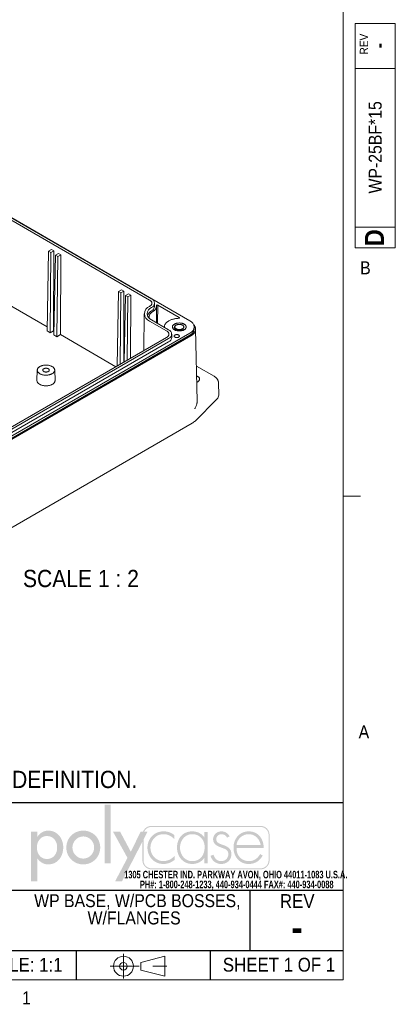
# Model space of a CAD drawing. Header units: inches. Extents: x 0.3 to 33.9, y 0.2 to 21.7.
# Tile 12 of 15: x 31.2 to 33.9, y 0.3 to 7.4. Entities that reach past the tile are written whole.
import ezdxf

# ---------------------------------------------------------------- set-up
doc = ezdxf.new("R2010")
doc.units = ezdxf.units.IN
doc.header["$MEASUREMENT"] = 0
for name, pattern in [('SLD-Center', [0.75, 0.6, -0.05, 0.05, -0.05]), ('SLD-Dashed', [0.075, 0.05, -0.025]), ('SLD-Solid', [0])]:
    doc.linetypes.add(name, pattern=pattern)
doc.layers.add('FORMAT', color=7, linetype='SLD-Solid')
doc.layers.add('SLD-0', color=7, linetype='SLD-Solid')
doc.styles.add('SLDTEXTSTYLE0', font='GOTHICB.TTF', dxfattribs={"width": 0.639595})
doc.styles.add('SLDTEXTSTYLE1', font='GOTHIC.TTF', dxfattribs={"width": 0.913})
doc.styles.add('SLDTEXTSTYLE2', font='GOTHICB.TTF', dxfattribs={"width": 0.913})

# ---------------------------------------------------------------- blocks, each defined once
blk = doc.blocks.new('ThirdAngleProjectionBlock')
at = {"color": 7, "linetype": 'SLD-Center', "lineweight": 0}
for p, q in [((0.275, 0.506), (0.275, 0)), ((0, 0.253), (1.202, 0.253))]:
    blk.add_line(p, q, dxfattribs=at)
at = {"color": 7, "linetype": 'SLD-Solid', "lineweight": 0}
for p, q in [((0.632, 0.332), (1.13, 0.459)), ((1.13, 0.459), (1.13, 0.048)), ((0.632, 0.332), (0.632, 0.174)), ((0.632, 0.174), (1.13, 0.048))]:
    blk.add_line(p, q, dxfattribs=at)
for radius in [0.206, 0.0789]:
    blk.add_circle((0.275, 0.253), radius, dxfattribs=at)
blk = doc.blocks.new('SW_NOTE_0')
at = {"color": 0, "linetype": 'Continuous', "lineweight": 0, "char_height": 0.055, "attachment_point": 2, "style": 'SLDTEXTSTYLE0'}
for s, insert in [('1305 CHESTER IND. PARKWAY AVON, OHIO 44011-1083 U.S.A. ', (0.7495, 0.0703)), ('PH#: 1-800-248-1233, 440-934-0444 FAX#: 440-934-0088', (0.7564, -0.0009))]:
    blk.add_mtext(s, dxfattribs=dict(at, insert=insert))
blk = doc.blocks.new('logo')
at = {"linetype": 'Continuous'}
blk.add_hatch(color=7, dxfattribs=at).paths.add_polyline_path([(1.559, 0.355), (1.559, 1.505), (1.44, 1.505), (1.44, 0.355)], flags=0)
h = blk.add_hatch(color=7, dxfattribs=at)
edge = h.paths.add_edge_path(flags=0)
edge.add_spline(control_points=[(0.122, 0.452), (0.17, 0.382), (0.245, 0.334), (0.333, 0.334)], knot_values=[4, 4, 4, 4, 5, 5, 5, 5], weights=[1, 1, 1, 1], degree=3, periodic=0)
edge.add_spline(control_points=[(0.333, 0.334), (0.523, 0.334), (0.629, 0.492), (0.629, 0.669)], knot_values=[3, 3, 3, 3, 4, 4, 4, 4], weights=[1, 1, 1, 1], degree=3, periodic=0)
edge.add_spline(control_points=[(0.629, 0.669), (0.629, 0.839), (0.517, 0.994), (0.338, 0.994)], knot_values=[2, 2, 2, 2, 3, 3, 3, 3], weights=[1, 1, 1, 1], degree=3, periodic=0)
edge.add_spline(control_points=[(0.338, 0.994), (0.245, 0.994), (0.171, 0.946), (0.122, 0.872)], knot_values=[1, 1, 1, 1, 2, 2, 2, 2], weights=[1, 1, 1, 1], degree=3, periodic=0)
edge.add_line((0.122, 0.872), (0.119, 0.872))
edge.add_line((0.119, 0.872), (0.119, 0.975))
edge.add_line((0.119, 0.975), (0, 0.975))
edge.add_line((0, 0.975), (0, 0))
edge.add_line((0, 0), (0.119, 0))
edge.add_line((0.119, 0), (0.119, 0.452))
edge.add_line((0.119, 0.452), (0.122, 0.452))
edge = h.paths.add_edge_path(flags=0)
edge.add_spline(control_points=[(0.113, 0.665), (0.113, 0.78), (0.185, 0.888), (0.309, 0.888), (0.437, 0.888), (0.51, 0.786), (0.51, 0.665)], knot_values=[0, 0, 0, 0, 1, 1, 1, 2, 2, 2, 2], weights=[1, 1, 1, 1, 1, 1, 1], degree=3, periodic=0)
edge.add_spline(control_points=[(0.51, 0.665), (0.51, 0.543), (0.439, 0.44), (0.309, 0.44), (0.183, 0.44), (0.113, 0.549), (0.113, 0.665)], knot_values=[2, 2, 2, 2, 3, 3, 3, 4, 4, 4, 4], weights=[1, 1, 1, 1, 1, 1, 1], degree=3, periodic=0)
h = blk.add_hatch(color=7, dxfattribs=at)
edge = h.paths.add_edge_path(flags=0)
edge.add_spline(control_points=[(0.69, 0.664), (0.69, 0.477), (0.836, 0.334), (1.022, 0.334), (1.207, 0.334), (1.353, 0.477), (1.353, 0.664)], knot_values=[0, 0, 0, 0, 1, 1, 1, 2, 2, 2, 2], weights=[1, 1, 1, 1, 1, 1, 1], degree=3, periodic=0)
edge.add_spline(control_points=[(1.353, 0.664), (1.353, 0.851), (1.207, 0.994), (1.022, 0.994), (0.836, 0.994), (0.69, 0.851), (0.69, 0.664)], knot_values=[2, 2, 2, 2, 3, 3, 3, 4, 4, 4, 4], weights=[1, 1, 1, 1, 1, 1, 1], degree=3, periodic=0)
edge = h.paths.add_edge_path(flags=0)
edge.add_spline(control_points=[(1.234, 0.664), (1.234, 0.547), (1.139, 0.448), (1.022, 0.448), (0.904, 0.448), (0.81, 0.547), (0.81, 0.664)], knot_values=[0, 0, 0, 0, 1, 1, 1, 2, 2, 2, 2], weights=[1, 1, 1, 1, 1, 1, 1], degree=3, periodic=0)
edge.add_spline(control_points=[(0.81, 0.664), (0.81, 0.782), (0.904, 0.88), (1.022, 0.88), (1.139, 0.88), (1.234, 0.782), (1.234, 0.664)], knot_values=[2, 2, 2, 2, 3, 3, 3, 4, 4, 4, 4], weights=[1, 1, 1, 1, 1, 1, 1], degree=3, periodic=0)
h = blk.add_hatch(color=7, dxfattribs=at)
edge = h.paths.add_edge_path(flags=0)
edge.add_spline(control_points=[(4.669, 0.413), (4.669, 0.316), (4.59, 0.237), (4.493, 0.237)], knot_values=[7, 7, 7, 7, 8, 8, 8, 8], weights=[1, 1, 1, 1], degree=3, periodic=0)
edge.add_line((4.493, 0.237), (2.356, 0.237))
edge.add_spline(control_points=[(2.356, 0.237), (2.259, 0.237), (2.18, 0.316), (2.18, 0.413)], knot_values=[1, 1, 1, 1, 2, 2, 2, 2], weights=[1, 1, 1, 1], degree=3, periodic=0)
edge.add_line((2.18, 0.413), (2.18, 0.781))
edge.add_line((2.18, 0.781), (1.778, 0))
edge.add_line((1.778, 0), (1.643, 0))
edge.add_line((1.643, 0), (1.887, 0.461))
edge.add_line((1.887, 0.461), (1.603, 0.975))
edge.add_line((1.603, 0.975), (1.742, 0.975))
edge.add_line((1.742, 0.975), (1.952, 0.582))
edge.add_line((1.952, 0.582), (2.146, 0.975))
edge.add_line((2.146, 0.975), (2.192, 0.975))
edge.add_spline(control_points=[(2.192, 0.975), (2.218, 1.041), (2.282, 1.087), (2.356, 1.087)], knot_values=[3.233464, 3.233464, 3.233464, 3.233464, 4, 4, 4, 4], weights=[1, 1, 1, 1], degree=3, periodic=0)
edge.add_line((2.356, 1.087), (4.493, 1.087))
edge.add_spline(control_points=[(4.493, 1.087), (4.59, 1.087), (4.669, 1.008), (4.669, 0.911)], knot_values=[5, 5, 5, 5, 6, 6, 6, 6], weights=[1, 1, 1, 1], degree=3, periodic=0)
edge.add_line((4.669, 0.911), (4.669, 0.413))
edge = h.paths.add_edge_path(flags=0)
edge.add_line((2.215, 0.975), (2.28, 0.975))
edge.add_line((2.28, 0.975), (2.201, 0.821))
edge.add_line((2.201, 0.821), (2.201, 0.413))
edge.add_spline(control_points=[(2.201, 0.413), (2.201, 0.327), (2.271, 0.258), (2.356, 0.258)], knot_values=[2, 2, 2, 2, 3, 3, 3, 3], weights=[1, 1, 1, 1], degree=3, periodic=0)
edge.add_line((2.356, 0.258), (4.493, 0.258))
edge.add_spline(control_points=[(4.493, 0.258), (4.579, 0.258), (4.649, 0.327), (4.649, 0.413)], knot_values=[4, 4, 4, 4, 5, 5, 5, 5], weights=[1, 1, 1, 1], degree=3, periodic=0)
edge.add_line((4.649, 0.413), (4.649, 0.911))
edge.add_spline(control_points=[(4.649, 0.911), (4.649, 0.997), (4.579, 1.066), (4.493, 1.066)], knot_values=[6, 6, 6, 6, 7, 7, 7, 7], weights=[1, 1, 1, 1], degree=3, periodic=0)
edge.add_line((4.493, 1.066), (2.356, 1.066))
edge.add_spline(control_points=[(2.356, 1.066), (2.293, 1.066), (2.239, 1.029), (2.215, 0.975)], knot_values=[0, 0, 0, 0, 0.732403, 0.732403, 0.732403, 0.732403], weights=[1, 1, 1, 1], degree=3, periodic=0)
h = blk.add_hatch(color=7, dxfattribs=at)
edge = h.paths.add_edge_path(flags=0)
edge.add_spline(control_points=[(2.806, 0.905), (2.745, 0.957), (2.672, 0.98), (2.593, 0.98)], knot_values=[8, 8, 8, 8, 9, 9, 9, 9], weights=[1, 1, 1, 1], degree=3, periodic=0)
edge.add_spline(control_points=[(2.593, 0.98), (2.413, 0.98), (2.278, 0.84), (2.278, 0.662)], knot_values=[7, 7, 7, 7, 8, 8, 8, 8], weights=[1, 1, 1, 1], degree=3, periodic=0)
edge.add_spline(control_points=[(2.278, 0.662), (2.278, 0.484), (2.41, 0.342), (2.592, 0.342)], knot_values=[6, 6, 6, 6, 7, 7, 7, 7], weights=[1, 1, 1, 1], degree=3, periodic=0)
edge.add_spline(control_points=[(2.592, 0.342), (2.674, 0.342), (2.752, 0.372), (2.814, 0.427)], knot_values=[5, 5, 5, 5, 6, 6, 6, 6], weights=[1, 1, 1, 1], degree=3, periodic=0)
edge.add_line((2.814, 0.427), (2.814, 0.507))
edge.add_spline(control_points=[(2.814, 0.507), (2.759, 0.44), (2.676, 0.398), (2.589, 0.398)], knot_values=[3, 3, 3, 3, 4, 4, 4, 4], weights=[1, 1, 1, 1], degree=3, periodic=0)
edge.add_spline(control_points=[(2.589, 0.398), (2.445, 0.398), (2.337, 0.523), (2.337, 0.662)], knot_values=[2, 2, 2, 2, 3, 3, 3, 3], weights=[1, 1, 1, 1], degree=3, periodic=0)
edge.add_spline(control_points=[(2.337, 0.662), (2.337, 0.802), (2.446, 0.925), (2.59, 0.925)], knot_values=[1, 1, 1, 1, 2, 2, 2, 2], weights=[1, 1, 1, 1], degree=3, periodic=0)
edge.add_spline(control_points=[(2.59, 0.925), (2.678, 0.925), (2.748, 0.889), (2.806, 0.825)], knot_values=[0, 0, 0, 0, 1, 1, 1, 1], weights=[1, 1, 1, 1], degree=3, periodic=0)
edge.add_line((2.806, 0.825), (2.806, 0.905))
h = blk.add_hatch(color=7, dxfattribs=at)
edge = h.paths.add_edge_path(flags=0)
edge.add_spline(control_points=[(3.392, 0.861), (3.34, 0.938), (3.25, 0.98), (3.156, 0.98)], knot_values=[6, 6, 6, 6, 7, 7, 7, 7], weights=[1, 1, 1, 1], degree=3, periodic=0)
edge.add_spline(control_points=[(3.156, 0.98), (2.972, 0.98), (2.857, 0.844), (2.857, 0.665)], knot_values=[5, 5, 5, 5, 6, 6, 6, 6], weights=[1, 1, 1, 1], degree=3, periodic=0)
edge.add_spline(control_points=[(2.857, 0.665), (2.857, 0.486), (2.973, 0.342), (3.159, 0.342)], knot_values=[4, 4, 4, 4, 5, 5, 5, 5], weights=[1, 1, 1, 1], degree=3, periodic=0)
edge.add_spline(control_points=[(3.159, 0.342), (3.249, 0.342), (3.347, 0.387), (3.392, 0.465)], knot_values=[3, 3, 3, 3, 4, 4, 4, 4], weights=[1, 1, 1, 1], degree=3, periodic=0)
edge.add_line((3.392, 0.465), (3.395, 0.465))
edge.add_line((3.395, 0.465), (3.395, 0.355))
edge.add_line((3.395, 0.355), (3.454, 0.355))
edge.add_line((3.454, 0.355), (3.454, 0.967))
edge.add_line((3.454, 0.967), (3.395, 0.967))
edge.add_line((3.395, 0.967), (3.395, 0.861))
edge.add_line((3.395, 0.861), (3.392, 0.861))
edge = h.paths.add_edge_path(flags=0)
edge.add_spline(control_points=[(3.398, 0.672), (3.398, 0.525), (3.314, 0.397), (3.157, 0.397), (3.009, 0.397), (2.916, 0.525), (2.916, 0.665)], knot_values=[0, 0, 0, 0, 1, 1, 1, 2, 2, 2, 2], weights=[1, 1, 1, 1, 1, 1, 1], degree=3, periodic=0)
edge.add_spline(control_points=[(2.916, 0.665), (2.916, 0.798), (3.013, 0.925), (3.153, 0.925), (3.302, 0.925), (3.398, 0.814), (3.398, 0.672)], knot_values=[2, 2, 2, 2, 3, 3, 3, 4, 4, 4, 4], weights=[1, 1, 1, 1, 1, 1, 1], degree=3, periodic=0)
h = blk.add_hatch(color=7, dxfattribs=at)
edge = h.paths.add_edge_path(flags=0)
edge.add_spline(control_points=[(3.731, 0.98), (3.793, 0.98), (3.861, 0.939), (3.887, 0.882)], knot_values=[11, 11, 11, 11, 12, 12, 12, 12], weights=[1, 1, 1, 1], degree=3, periodic=0)
edge.add_line((3.887, 0.882), (3.836, 0.856))
edge.add_spline(control_points=[(3.836, 0.856), (3.816, 0.898), (3.776, 0.925), (3.728, 0.925)], knot_values=[0, 0, 0, 0, 1, 1, 1, 1], weights=[1, 1, 1, 1], degree=3, periodic=0)
edge.add_spline(control_points=[(3.728, 0.925), (3.677, 0.925), (3.624, 0.882), (3.624, 0.829)], knot_values=[1, 1, 1, 1, 2, 2, 2, 2], weights=[1, 1, 1, 1], degree=3, periodic=0)
edge.add_spline(control_points=[(3.624, 0.829), (3.624, 0.682), (3.922, 0.754), (3.922, 0.533)], knot_values=[2, 2, 2, 2, 3, 3, 3, 3], weights=[1, 1, 1, 1], degree=3, periodic=0)
edge.add_spline(control_points=[(3.922, 0.533), (3.922, 0.42), (3.834, 0.342), (3.724, 0.342)], knot_values=[3, 3, 3, 3, 4, 4, 4, 4], weights=[1, 1, 1, 1], degree=3, periodic=0)
edge.add_spline(control_points=[(3.724, 0.342), (3.622, 0.342), (3.539, 0.404), (3.514, 0.503)], knot_values=[4, 4, 4, 4, 5, 5, 5, 5], weights=[1, 1, 1, 1], degree=3, periodic=0)
edge.add_line((3.514, 0.503), (3.572, 0.522))
edge.add_spline(control_points=[(3.572, 0.522), (3.595, 0.449), (3.644, 0.397), (3.724, 0.397)], knot_values=[6, 6, 6, 6, 7, 7, 7, 7], weights=[1, 1, 1, 1], degree=3, periodic=0)
edge.add_spline(control_points=[(3.724, 0.397), (3.801, 0.397), (3.862, 0.458), (3.862, 0.535)], knot_values=[7, 7, 7, 7, 8, 8, 8, 8], weights=[1, 1, 1, 1], degree=3, periodic=0)
edge.add_spline(control_points=[(3.862, 0.535), (3.862, 0.611), (3.804, 0.635), (3.743, 0.656)], knot_values=[8, 8, 8, 8, 9, 9, 9, 9], weights=[1, 1, 1, 1], degree=3, periodic=0)
edge.add_spline(control_points=[(3.743, 0.656), (3.659, 0.686), (3.564, 0.722), (3.564, 0.825)], knot_values=[9, 9, 9, 9, 10, 10, 10, 10], weights=[1, 1, 1, 1], degree=3, periodic=0)
edge.add_spline(control_points=[(3.564, 0.825), (3.564, 0.918), (3.642, 0.98), (3.731, 0.98)], knot_values=[10, 10, 10, 10, 11, 11, 11, 11], weights=[1, 1, 1, 1], degree=3, periodic=0)
h = blk.add_hatch(color=7, dxfattribs=at)
edge = h.paths.add_edge_path(flags=0)
edge.add_spline(control_points=[(4.554, 0.656), (4.555, 0.832), (4.445, 0.98), (4.26, 0.98)], knot_values=[6, 6, 6, 6, 7, 7, 7, 7], weights=[1, 1, 1, 1], degree=3, periodic=0)
edge.add_spline(control_points=[(4.26, 0.98), (4.081, 0.98), (3.963, 0.833), (3.963, 0.662)], knot_values=[5, 5, 5, 5, 6, 6, 6, 6], weights=[1, 1, 1, 1], degree=3, periodic=0)
edge.add_spline(control_points=[(3.963, 0.662), (3.963, 0.489), (4.078, 0.342), (4.26, 0.342)], knot_values=[4, 4, 4, 4, 5, 5, 5, 5], weights=[1, 1, 1, 1], degree=3, periodic=0)
edge.add_spline(control_points=[(4.26, 0.342), (4.38, 0.342), (4.478, 0.401), (4.534, 0.507)], knot_values=[3, 3, 3, 3, 4, 4, 4, 4], weights=[1, 1, 1, 1], degree=3, periodic=0)
edge.add_line((4.534, 0.507), (4.484, 0.537))
edge.add_spline(control_points=[(4.484, 0.537), (4.44, 0.454), (4.363, 0.398), (4.268, 0.398)], knot_values=[1, 1, 1, 1, 2, 2, 2, 2], weights=[1, 1, 1, 1], degree=3, periodic=0)
edge.add_spline(control_points=[(4.268, 0.398), (4.126, 0.398), (4.019, 0.501), (4.023, 0.656)], knot_values=[0, 0, 0, 0, 1, 1, 1, 1], weights=[1, 1, 1, 1], degree=3, periodic=0)
edge.add_line((4.023, 0.656), (4.554, 0.656))
edge = h.paths.add_edge_path(flags=0)
edge.add_spline(control_points=[(4.023, 0.712), (4.033, 0.827), (4.136, 0.925), (4.261, 0.925)], knot_values=[1, 1, 1, 1, 2, 2, 2, 2], weights=[1, 1, 1, 1], degree=3, periodic=0)
edge.add_spline(control_points=[(4.261, 0.925), (4.387, 0.925), (4.48, 0.824), (4.494, 0.712)], knot_values=[0, 0, 0, 0, 1, 1, 1, 1], weights=[1, 1, 1, 1], degree=3, periodic=0)
edge.add_line((4.494, 0.712), (4.023, 0.712))
blk = doc.blocks.new('POLYCASE LOGO')
at = {"color": 7, "linetype": 'Continuous', "xscale": 0.37, "yscale": 0.37, "zscale": 0.37}
blk.add_blockref('logo', (0.1015, -0.5714), dxfattribs=at)
at = {"color": 7, "linetype": 'Continuous', "lineweight": 0}
blk.add_blockref('SW_NOTE_0', (0.8349, -0.5644), dxfattribs=at)
blk = doc.blocks.new('SW_NOTE_1')
at = {"layer": 'SLD-0', "color": 0, "char_height": 0.125, "attachment_point": 1, "style": 'SLDTEXTSTYLE1'}
for s, insert in [('NOTES:', (0, 0.1597)), ('1.', (0, -0.0047)), ('COLOR: LIGHT GRAY', (0.1969, -0.0047)), ('2.', (0, -0.1691)), ('SEE SOLID MODEL FOR COMPLETE PART DEFINITION.', (0.1969, -0.1691))]:
    blk.add_mtext(s, dxfattribs=dict(at, insert=insert))
blk = doc.blocks.new('SW_NOTE_3')
at = {"layer": 'FORMAT', "color": 0, "char_height": 0.09375, "attachment_point": 2, "style": 'SLDTEXTSTYLE1'}
for s, insert in [('WP BASE, W/PCB BOSSES, ', (0.7646, 0.1198)), ('W/FLANGES', (0.7413, -0.0052))]:
    blk.add_mtext(s, dxfattribs=dict(at, insert=insert))

msp = doc.modelspace()

# ---------------------------------------------------------------- linework, layer by layer
at = {"color": 7, "linetype": 'SLD-Solid', "lineweight": 0}
for p, q in [((33.51583, 0.46397), (33.51583, 21.46397)), ((33.60302, 7.38491), (33.89281, 7.38491)), ((33.60302, 7.38491), (33.60302, 5.76232)), ((33.89281, 7.38491), (33.89281, 5.76232)), ((33.89281, 7.05879), (33.60302, 7.05879)), ((33.60302, 5.91137), (33.89281, 5.91137)), ((33.60302, 5.76232), (33.89281, 5.76232)), ((33.51583, 3.96397), (33.64083, 3.96397)), ((33.51583, 0.46397), (0.51583, 0.46397))]:
    msp.add_line(p, q, dxfattribs=at)
at = {"color": 7, "linetype": 'SLD-Solid', "lineweight": 15}
for p, q in [((32.40445, 5.23333), (30.53945, 6.30997)), ((32.1123, 5.38433), (30.75925, 6.16543)), ((32.12644, 5.39249), (30.77339, 6.17359)), ((31.36946, 5.16038), (31.38091, 5.73799)), ((31.38091, 5.73799), (31.40213, 5.75024)), ((31.39753, 5.7284), (31.38091, 5.73799)), ((31.39163, 5.14758), (31.39753, 5.7284)), ((31.41874, 5.74065), (31.39753, 5.7284)), ((31.40213, 5.75024), (31.41874, 5.74065)), ((31.41874, 5.74065), (31.41718, 5.16234)), ((31.41948, 5.1315), (31.43094, 5.70911)), ((31.45215, 5.72136), (31.43094, 5.70911)), ((31.43094, 5.70911), (31.44755, 5.69952)), ((31.44755, 5.69952), (31.46877, 5.71177)), ((31.46877, 5.71177), (31.45215, 5.72136)), ((31.4672, 5.13346), (31.46877, 5.71177)), ((31.44165, 5.11871), (31.44755, 5.69952)), ((30.95968, 5.42645), (31.37003, 5.18955)), ((31.87776, 4.90686), (31.88844, 5.445)), ((31.90965, 5.45725), (31.88844, 5.445)), ((31.88844, 5.445), (31.90506, 5.43541)), ((31.89981, 4.91959), (31.90506, 5.43541)), ((31.90506, 5.43541), (31.92627, 5.44766)), ((31.92627, 5.44766), (31.90965, 5.45725)), ((31.92488, 4.93406), (31.92627, 5.44766)), ((31.95968, 5.42837), (31.93846, 5.41613)), ((31.95508, 5.40653), (31.97629, 5.41878)), ((31.97629, 5.41878), (31.95968, 5.42837)), ((31.97506, 4.96303), (31.97629, 5.41878)), ((31.92895, 4.93641), (31.93846, 5.41613)), ((31.93846, 5.41613), (31.95508, 5.40653)), ((31.95043, 4.94881), (31.95508, 5.40653)), ((32.149, 5.33695), (32.149, 5.36106)), ((32.17062, 5.21432), (32.17162, 5.3472)), ((32.17162, 5.3472), (32.32689, 5.25757)), ((32.07423, 5.28519), (32.07138, 5.01863)), ((32.16377, 5.21828), (32.16249, 5.33727)), ((32.23604, 5.16022), (32.1123, 5.23166)), ((32.25019, 5.16839), (32.12644, 5.23982)), ((32.32685, 5.25272), (32.32689, 5.25757)), ((29.48374, 3.45894), (32.40445, 5.14503)), ((31.36946, 5.16038), (31.39163, 5.14758)), ((31.39163, 5.14758), (31.41718, 5.16234)), ((31.41718, 5.16234), (31.42006, 5.16067)), ((31.44165, 5.11871), (31.41948, 5.1315)), ((31.4672, 5.13346), (31.44165, 5.11871)), ((31.4672, 5.13346), (31.86875, 4.90165)), ((32.21947, 5.18957), (32.21943, 5.18614)), ((32.27274, 5.11285), (32.27274, 5.13696)), ((32.43613, 5.17311), (32.43613, 5.18918)), ((32.45712, 4.65173), (32.44596, 5.17395)), ((29.48374, 3.44287), (32.40445, 5.12896)), ((29.4907, 3.43885), (32.41141, 5.12494)), ((31.03874, 4.4225), (32.23604, 5.11369)), ((31.05288, 4.41433), (32.25019, 5.10553)), ((31.05288, 4.39022), (32.25019, 5.08142)), ((31.29882, 4.87736), (31.2964, 4.80184)), ((31.42772, 4.80184), (31.4253, 4.87736)), ((32.57926, 4.83226), (32.45169, 4.90591)), ((32.6135, 4.69614), (32.61161, 4.78481)), ((32.44176, 4.50849), (32.60032, 4.66703)), ((29.50018, 2.80669), (32.42088, 4.49278))]:
    msp.add_line(p, q, dxfattribs=at)
at = {"color": 7, "linetype": 'SLD-Solid', "lineweight": 15, "flags": 128}
for points in [[(32.1123, 5.33779), (32.11507, 5.33951), (32.11763, 5.34134), (32.11995, 5.34327), (32.12202, 5.34529), (32.12384, 5.34739), (32.1254, 5.34956), (32.12669, 5.35179), (32.12769, 5.35407), (32.12842, 5.35638), (32.12885, 5.35871), (32.129, 5.36106), (32.12885, 5.36341), (32.12842, 5.36574), (32.12769, 5.36806), (32.12669, 5.37033), (32.1254, 5.37256), (32.12384, 5.37473), (32.12202, 5.37683), (32.11995, 5.37885), (32.11763, 5.38078), (32.11507, 5.38261), (32.1123, 5.38433)], [(32.16159, 5.34431), (32.16156, 5.34508), (32.16182, 5.34584), (32.16237, 5.34655), (32.16319, 5.34716), (32.16422, 5.34765), (32.16542, 5.348), (32.16672, 5.34818), (32.16805, 5.34818), (32.16936, 5.34802), (32.17057, 5.34768), (32.17162, 5.3472)], [(32.32298, 5.25175), (32.31739, 5.25152), (32.31183, 5.25112), (32.30631, 5.25056), (32.30085, 5.24983), (32.29546, 5.24894), (32.29016, 5.24789), (32.28496, 5.24668), (32.27987, 5.24533), (32.27491, 5.24382), (32.27009, 5.24216), (32.26543, 5.24037), (32.26094, 5.23843), (32.25662, 5.23637), (32.25249, 5.23418), (32.24857, 5.23187), (32.24486, 5.22944), (32.24137, 5.22691), (32.23811, 5.22428), (32.23509, 5.22156), (32.23231, 5.21874), (32.2298, 5.21585), (32.22754, 5.21289), (32.22555, 5.20986), (32.22384, 5.20678), (32.22241, 5.20366), (32.22125, 5.20049), (32.22038, 5.19729), (32.2198, 5.19407), (32.21951, 5.19084), (32.2195, 5.18761), (32.2196, 5.18604)], [(32.29261, 5.16877), (32.29535, 5.1673), (32.29828, 5.16596), (32.30137, 5.16474), (32.3046, 5.16366), (32.30797, 5.16272), (32.31145, 5.16194), (32.31503, 5.1613), (32.31867, 5.16082), (32.32237, 5.1605), (32.3261, 5.16034), (32.32984, 5.16034), (32.33357, 5.1605), (32.33726, 5.16082), (32.34091, 5.1613), (32.34448, 5.16194), (32.34796, 5.16272), (32.35133, 5.16366), (32.35457, 5.16474), (32.35766, 5.16596), (32.36058, 5.1673), (32.36332, 5.16877), (32.36587, 5.17035), (32.3682, 5.17204), (32.3703, 5.17382), (32.37217, 5.17569), (32.3738, 5.17764), (32.37516, 5.17965), (32.37626, 5.18171), (32.3771, 5.18381), (32.37765, 5.18595), (32.37793, 5.1881), (32.37793, 5.19026), (32.37765, 5.19241), (32.3771, 5.19455), (32.37626, 5.19665), (32.37516, 5.19871), (32.3738, 5.20072), (32.37217, 5.20267), (32.3703, 5.20454), (32.3682, 5.20632), (32.36587, 5.20801), (32.36332, 5.20959), (32.36058, 5.21106), (32.35766, 5.21241), (32.35457, 5.21362), (32.35133, 5.2147), (32.34796, 5.21564), (32.34448, 5.21643), (32.34091, 5.21706), (32.33726, 5.21754), (32.33357, 5.21786), (32.32984, 5.21803), (32.3261, 5.21803), (32.32237, 5.21786), (32.31867, 5.21754), (32.31503, 5.21706), (32.31145, 5.21643), (32.30797, 5.21564), (32.3046, 5.2147), (32.30137, 5.21362), (32.29828, 5.21241), (32.29535, 5.21106), (32.29261, 5.20959), (32.29007, 5.20801), (32.28774, 5.20632), (32.28563, 5.20454), (32.28376, 5.20267), (32.28214, 5.20072), (32.28077, 5.19871), (32.27967, 5.19665), (32.27884, 5.19455), (32.27828, 5.19241), (32.278, 5.19026), (32.278, 5.1881), (32.27828, 5.18595), (32.27884, 5.18381), (32.27967, 5.18171), (32.28077, 5.17965), (32.28214, 5.17764), (32.28376, 5.17569), (32.28563, 5.17382), (32.28774, 5.17204), (32.29007, 5.17035), (32.29261, 5.16877)], [(32.29261, 5.16877), (32.29535, 5.1673), (32.29828, 5.16596), (32.30137, 5.16474), (32.3046, 5.16366), (32.30797, 5.16272), (32.31145, 5.16194), (32.31503, 5.1613), (32.31867, 5.16082), (32.32237, 5.1605), (32.3261, 5.16034), (32.32984, 5.16034), (32.33357, 5.1605), (32.33726, 5.16082), (32.34091, 5.1613), (32.34448, 5.16194), (32.34796, 5.16272), (32.35133, 5.16366), (32.35457, 5.16474), (32.35766, 5.16596), (32.36058, 5.1673), (32.36332, 5.16877), (32.36587, 5.17035), (32.3682, 5.17204), (32.3703, 5.17382), (32.37217, 5.17569), (32.3738, 5.17764), (32.37516, 5.17965), (32.37626, 5.18171), (32.3771, 5.18381), (32.37765, 5.18595), (32.37793, 5.1881), (32.37793, 5.19026), (32.37765, 5.19241), (32.3771, 5.19455), (32.37626, 5.19665), (32.37516, 5.19871), (32.3738, 5.20072), (32.37217, 5.20267), (32.3703, 5.20454), (32.3682, 5.20632), (32.36587, 5.20801), (32.36332, 5.20959), (32.36058, 5.21106), (32.35766, 5.21241), (32.35457, 5.21362), (32.35133, 5.2147), (32.34796, 5.21564), (32.34448, 5.21643), (32.34091, 5.21706), (32.33726, 5.21754), (32.33357, 5.21786), (32.32984, 5.21803), (32.3261, 5.21803), (32.32237, 5.21786), (32.31867, 5.21754), (32.31503, 5.21706), (32.31145, 5.21643), (32.30797, 5.21564), (32.3046, 5.2147), (32.30137, 5.21362), (32.29828, 5.21241), (32.29535, 5.21106), (32.29261, 5.20959), (32.29007, 5.20801), (32.28774, 5.20632), (32.28563, 5.20454), (32.28376, 5.20267), (32.28214, 5.20072), (32.28077, 5.19871), (32.27967, 5.19665), (32.27884, 5.19455), (32.27828, 5.19241), (32.278, 5.19026), (32.278, 5.1881), (32.27828, 5.18595), (32.27884, 5.18381), (32.27967, 5.18171), (32.28077, 5.17965), (32.28214, 5.17764), (32.28376, 5.17569), (32.28563, 5.17382), (32.28774, 5.17204), (32.29007, 5.17035), (32.29261, 5.16877)], [(32.305, 5.17592), (32.30722, 5.17476), (32.30961, 5.17371), (32.31216, 5.1728), (32.31485, 5.17203), (32.31765, 5.1714), (32.32053, 5.17093), (32.32348, 5.17061), (32.32647, 5.17045), (32.32947, 5.17045), (32.33246, 5.17061), (32.3354, 5.17093), (32.33829, 5.1714), (32.34109, 5.17203), (32.34377, 5.1728), (32.34632, 5.17371), (32.34872, 5.17476), (32.35094, 5.17592), (32.35296, 5.1772), (32.35476, 5.17858), (32.35634, 5.18006), (32.35768, 5.18161), (32.35876, 5.18322), (32.35959, 5.18489), (32.36014, 5.18659), (32.36041, 5.18832), (32.36041, 5.19005), (32.36014, 5.19177), (32.35959, 5.19347), (32.35876, 5.19514), (32.35768, 5.19675), (32.35634, 5.19831), (32.35476, 5.19978), (32.35296, 5.20116), (32.35094, 5.20244), (32.34872, 5.20361), (32.34632, 5.20465), (32.34377, 5.20556), (32.34109, 5.20633), (32.33829, 5.20696), (32.3354, 5.20743), (32.33246, 5.20775), (32.32947, 5.20791), (32.32647, 5.20791), (32.32348, 5.20775), (32.32053, 5.20743), (32.31765, 5.20696), (32.31485, 5.20633), (32.31216, 5.20556), (32.30961, 5.20465), (32.30722, 5.20361), (32.305, 5.20244), (32.30298, 5.20116), (32.30117, 5.19978), (32.29959, 5.19831), (32.29826, 5.19675), (32.29717, 5.19514), (32.29635, 5.19347), (32.2958, 5.19177), (32.29552, 5.19005), (32.29552, 5.18832), (32.2958, 5.18659), (32.29635, 5.18489), (32.29717, 5.18322), (32.29826, 5.18161), (32.29959, 5.18006), (32.30117, 5.17858), (32.30298, 5.1772), (32.305, 5.17592)], [(32.32689, 5.25757), (32.32773, 5.25695), (32.32831, 5.25624), (32.32859, 5.25547), (32.32856, 5.25468), (32.32822, 5.25392), (32.32758, 5.25323), (32.32669, 5.25264), (32.32558, 5.25218), (32.32433, 5.25188), (32.32298, 5.25175)], [(32.41141, 5.12494), (32.4154, 5.12736), (32.41918, 5.12989), (32.42275, 5.13253), (32.42608, 5.13526), (32.42918, 5.13809), (32.43204, 5.141), (32.43464, 5.14398), (32.43699, 5.14704), (32.43907, 5.15016), (32.44089, 5.15333), (32.44243, 5.15656), (32.4437, 5.15982), (32.44469, 5.16311), (32.4454, 5.16643), (32.44583, 5.16976), (32.44597, 5.17311), (32.44583, 5.17645), (32.4454, 5.17978), (32.44469, 5.1831), (32.4437, 5.1864), (32.44243, 5.18966), (32.44089, 5.19288), (32.43907, 5.19606), (32.43699, 5.19918), (32.43464, 5.20223), (32.43294, 5.20422)], [(32.23604, 5.11369), (32.23882, 5.11541), (32.24137, 5.11724), (32.24369, 5.11917), (32.24577, 5.12119), (32.24759, 5.12329), (32.24915, 5.12546), (32.25043, 5.12769), (32.25144, 5.12996), (32.25216, 5.13227), (32.25259, 5.13461), (32.25274, 5.13696), (32.25259, 5.1393), (32.25216, 5.14164), (32.25144, 5.14395), (32.25043, 5.14623), (32.24915, 5.14846), (32.24759, 5.15063), (32.24577, 5.15273), (32.24369, 5.15475), (32.24137, 5.15668), (32.23882, 5.15851), (32.23604, 5.16022)], [(32.29627, 5.11557), (32.298, 5.11469), (32.29991, 5.11394), (32.30196, 5.11332), (32.30412, 5.11286), (32.30637, 5.11256), (32.30866, 5.11241), (32.31097, 5.11243), (32.31326, 5.11262), (32.31549, 5.11296), (32.31763, 5.11346), (32.31964, 5.11411), (32.32151, 5.1149), (32.32319, 5.11581), (32.32466, 5.11684), (32.32591, 5.11796), (32.32691, 5.11916), (32.32764, 5.12042), (32.3281, 5.12173), (32.32828, 5.12306), (32.32817, 5.12439), (32.32778, 5.1257), (32.32712, 5.12698), (32.32618, 5.1282), (32.325, 5.12934), (32.32358, 5.13039), (32.32195, 5.13134), (32.32013, 5.13215), (32.31814, 5.13284), (32.31603, 5.13338), (32.31382, 5.13376), (32.31155, 5.13399), (32.30924, 5.13405), (32.30694, 5.13395), (32.30468, 5.13368), (32.30249, 5.13326), (32.30041, 5.13268), (32.29846, 5.13196), (32.29669, 5.13111), (32.2951, 5.13014), (32.29374, 5.12906), (32.29262, 5.1279), (32.29175, 5.12666), (32.29115, 5.12538), (32.29083, 5.12406), (32.2908, 5.12272), (32.29105, 5.1214), (32.29158, 5.1201), (32.29238, 5.11885), (32.29344, 5.11767), (32.29474, 5.11657), (32.29627, 5.11557)], [(31.31734, 4.85087), (31.32039, 4.84922), (31.32363, 4.84769), (31.32703, 4.84628), (31.33059, 4.84501), (31.33428, 4.84388), (31.3381, 4.84289), (31.34202, 4.84205), (31.34603, 4.84136), (31.35011, 4.84083), (31.35424, 4.84045), (31.3584, 4.84023), (31.36258, 4.84017), (31.36676, 4.84027), (31.37092, 4.84053), (31.37504, 4.84095), (31.3791, 4.84152), (31.38309, 4.84225), (31.38699, 4.84313), (31.39078, 4.84415), (31.39444, 4.84532), (31.39796, 4.84662), (31.40132, 4.84806), (31.40451, 4.84962), (31.40752, 4.8513), (31.41033, 4.85309), (31.41292, 4.85498), (31.4153, 4.85697), (31.41744, 4.85904), (31.41934, 4.86119), (31.42098, 4.86341), (31.42237, 4.86569), (31.4235, 4.86802), (31.42436, 4.87038), (31.42495, 4.87277), (31.42526, 4.87518), (31.42529, 4.87759), (31.42505, 4.88), (31.42453, 4.8824), (31.42374, 4.88477), (31.42268, 4.8871), (31.42136, 4.88939), (31.41977, 4.89163), (31.41793, 4.8938), (31.41585, 4.89589), (31.41354, 4.8979), (31.41099, 4.89982), (31.40824, 4.90164), (31.40528, 4.90334), (31.40214, 4.90493), (31.39881, 4.9064), (31.39533, 4.90774), (31.3917, 4.90894), (31.38795, 4.91), (31.38408, 4.91092), (31.38011, 4.91168), (31.37606, 4.91229), (31.37196, 4.91275), (31.3678, 4.91305), (31.36363, 4.91319), (31.35945, 4.91317), (31.35528, 4.91299), (31.35113, 4.91265), (31.34704, 4.91215), (31.34301, 4.9115), (31.33907, 4.9107), (31.33522, 4.90975), (31.3315, 4.90865), (31.32791, 4.90742), (31.32446, 4.90605), (31.32118, 4.90455), (31.31808, 4.90293), (31.31517, 4.90119), (31.31247, 4.89935), (31.30998, 4.89741), (31.30773, 4.89538), (31.3057, 4.89326), (31.30393, 4.89108), (31.30241, 4.88883), (31.30115, 4.88652), (31.30016, 4.88418), (31.29943, 4.8818), (31.29899, 4.8794), (31.29881, 4.87699), (31.29892, 4.87457), (31.2993, 4.87217), (31.29995, 4.86978), (31.30088, 4.86743), (31.30207, 4.86512), (31.30353, 4.86285), (31.30524, 4.86065), (31.3072, 4.85852), (31.3094, 4.85646), (31.31183, 4.8545), (31.31448, 4.85263), (31.31734, 4.85087)], [(31.34527, 4.86699), (31.34718, 4.866), (31.34927, 4.86513), (31.35151, 4.8644), (31.35387, 4.86382), (31.35633, 4.86338), (31.35885, 4.8631), (31.36142, 4.86298), (31.36399, 4.86302), (31.36654, 4.86322), (31.36903, 4.86358), (31.37145, 4.86409), (31.37375, 4.86475), (31.37592, 4.86555), (31.37792, 4.86648), (31.37974, 4.86753), (31.38135, 4.86869), (31.38274, 4.86994), (31.38388, 4.87127), (31.38476, 4.87266), (31.38539, 4.8741), (31.38573, 4.87557), (31.3858, 4.87706), (31.38559, 4.87854), (31.38511, 4.87999), (31.38435, 4.88141), (31.38334, 4.88278), (31.38207, 4.88407), (31.38057, 4.88528), (31.37885, 4.88638), (31.37694, 4.88737), (31.37485, 4.88824), (31.37261, 4.88897), (31.37025, 4.88956), (31.36779, 4.88999), (31.36527, 4.89027), (31.3627, 4.89039), (31.36013, 4.89035), (31.35758, 4.89015), (31.35509, 4.88979), (31.35268, 4.88928), (31.35037, 4.88862), (31.3482, 4.88782), (31.3462, 4.88689), (31.34438, 4.88584), (31.34277, 4.88468), (31.34139, 4.88343), (31.34024, 4.8821), (31.33936, 4.88071), (31.33874, 4.87927), (31.33839, 4.8778), (31.33832, 4.87631), (31.33853, 4.87483), (31.33901, 4.87338), (31.33977, 4.87196), (31.34078, 4.87059), (31.34205, 4.8693), (31.34355, 4.8681), (31.34527, 4.86699)], [(31.31562, 4.77433), (31.31876, 4.77264), (31.32208, 4.77106), (31.32557, 4.76962), (31.32922, 4.76831), (31.33301, 4.76714), (31.33693, 4.76611), (31.34095, 4.76524), (31.34506, 4.76452), (31.34925, 4.76396), (31.35349, 4.76355), (31.35777, 4.76331), (31.36206, 4.76323), (31.36636, 4.76331), (31.37063, 4.76355), (31.37487, 4.76396), (31.37906, 4.76452), (31.38317, 4.76524), (31.38719, 4.76611), (31.39111, 4.76714), (31.3949, 4.76831), (31.39855, 4.76962), (31.40204, 4.77106), (31.40536, 4.77264), (31.4085, 4.77433), (31.41144, 4.77614), (31.41416, 4.77806), (31.41667, 4.78008), (31.41893, 4.78218), (31.42096, 4.78437), (31.42273, 4.78663), (31.42425, 4.78895), (31.4255, 4.79133), (31.42647, 4.79374), (31.42717, 4.79619), (31.42759, 4.79866), (31.42773, 4.80114), (31.42772, 4.80184)], [(32.46023, 4.83158), (32.46276, 4.83001), (32.46508, 4.82833), (32.46717, 4.82655), (32.46902, 4.82468), (32.47063, 4.82274), (32.47197, 4.82073), (32.47305, 4.81868), (32.47385, 4.81658), (32.47438, 4.81445), (32.47462, 4.8123), (32.47459, 4.81015), (32.47427, 4.80801), (32.47367, 4.80589), (32.4728, 4.8038), (32.47166, 4.80175), (32.47025, 4.79976), (32.46858, 4.79784), (32.46667, 4.79599), (32.46452, 4.79424), (32.46215, 4.79258), (32.45956, 4.79103), (32.45679, 4.7896), (32.4542, 4.78845)]]:
    msp.add_lwpolyline(points, dxfattribs=at)
at = {"color": 7, "linetype": 'SLD-Dashed', "lineweight": 0, "flags": 128}
msp.add_lwpolyline([(32.35826, 5.17235), (32.34635, 5.16763), (32.33226, 5.16571), (32.31793, 5.16687), (32.30529, 5.17093), (32.29605, 5.17736), (32.29145, 5.18528), (32.29212, 5.19362), (32.29796, 5.20126), (32.30819, 5.20717), (32.32143, 5.21054), (32.33588, 5.21093), (32.3496, 5.20827), (32.36073, 5.20294), (32.36777, 5.19564), (32.36977, 5.18737), (32.36646, 5.17924), (32.35828, 5.17235)], dxfattribs=at)
at = {"color": 7, "linetype": 'SLD-Solid', "lineweight": 15}
for centre, radius, start, end in [((32.11431, 5.36106), 0.03369, 291.109362, 68.890638), ((32.1327, 5.28473), 0.05685, 111.030752, 248.969248), ((32.14362, 5.28473), 0.04807, 110.929895, 249.070105), ((32.15508, 5.24885), 0.06349, 116.809278, 157.965552), ((32.15335, 5.25839), 0.04509, 112.648039, 186.350086), ((32.11059, 5.3407), 0.03859, 294.254084, 354.425775), ((32.12008, 5.33876), 0.04189, 292.327785, 7.624077), ((32.38756, 5.18918), 0.04727, 290.929895, 69.070105), ((32.23805, 5.13696), 0.03369, 291.109362, 68.890638), ((32.38227, 5.17831), 0.05411, 294.197114, 354.482745), ((32.23434, 5.11659), 0.03859, 294.254084, 354.425775), ((31.32884, 4.80404), 0.03252, 183.877941, 246.01384), ((32.43372, 4.78524), 0.05339, 60.22673, 68.589814), ((32.57321, 4.69684), 0.0403, 312.284711, 359.001379), ((32.3714, 4.58027), 0.10051, 299.486672, 314.424249)]:
    msp.add_arc(centre, radius, start, end, dxfattribs=at)
for points, knots in [([(32.61159, 4.78482), (32.6116, 4.78494), (32.61161, 4.78617), (32.6114, 4.78852), (32.61095, 4.79185), (32.61023, 4.79514), (32.60928, 4.7984), (32.60809, 4.80161), (32.60666, 4.80476), (32.605, 4.80786), (32.60309, 4.8109), (32.60096, 4.81387), (32.59858, 4.81676), (32.59598, 4.81957), (32.59315, 4.82228), (32.5901, 4.8249), (32.58684, 4.8274), (32.58343, 4.82974), (32.58086, 4.83133), (32.57947, 4.83214), (32.57926, 4.83226)], [0, 0, 0, 0, 0.0060271, 0.0638446, 0.1216262, 0.179531, 0.2377205, 0.2963491, 0.3555609, 0.4154835, 0.4762216, 0.5378501, 0.6004061, 0.6638838, 0.7282326, 0.7933604, 0.8591424, 0.9254354, 0.989179, 1, 1, 1, 1]), ([(32.44012, 4.59772), (32.44017, 4.5978), (32.44099, 4.59917), (32.44334, 4.60324), (32.4468, 4.61003), (32.45036, 4.61836), (32.45324, 4.62675), (32.45512, 4.63395), (32.45624, 4.63989), (32.45685, 4.6446), (32.45716, 4.64862), (32.4571, 4.65084), (32.45708, 4.65173)], [0, 0, 0, 0, 0.0044203, 0.0743168, 0.2195407, 0.3655322, 0.5141692, 0.6639074, 0.7549151, 0.8463246, 0.939285, 1, 1, 1, 1])]:
    msp.add_open_spline(points, degree=3, knots=knots, dxfattribs=at)
at = {"layer": 'SLD-0', "color": 7}
for p, q in [((27.69116, 1.74719), (33.51583, 1.74719)), ((30.75711, 1.11196), (33.51583, 1.11196)), ((32.83765, 1.11196), (32.83765, 0.67685)), ((30.75711, 0.67685), (33.51583, 0.67685)), ((31.58024, 0.67685), (31.58024, 0.46397)), ((32.55216, 0.67685), (32.55216, 0.46397))]:
    msp.add_line(p, q, dxfattribs=at)

# ---------------------------------------------------------------- block references
at = {"color": 7, "linetype": 'Continuous'}
msp.add_blockref('POLYCASE LOGO', (31.15265, 1.74719), dxfattribs=at)
at = {"color": 7, "linetype": 'Continuous', "xscale": 0.35, "yscale": 0.35, "zscale": 0.35}
msp.add_blockref('ThirdAngleProjectionBlock', (31.82705, 0.47373), dxfattribs=at)
at = {"layer": 'FORMAT', "color": 7}
msp.add_blockref('SW_NOTE_3', (31.2592, 0.96369), dxfattribs=at)
at = {"layer": 'SLD-0', "color": 7}
msp.add_blockref('SW_NOTE_1', (27.7902, 2.14596), dxfattribs=at)

# ---------------------------------------------------------------- texts
at = {"color": 7, "linetype": 'Continuous', "lineweight": 0, "rotation": 90}
for s, insert, char_height, attachment_point, style in [('REV', (33.63563, 7.16087), 0.06, 1, 'SLDTEXTSTYLE1'), ('-', (33.72705, 7.22508), 0.09375, 2, 'SLDTEXTSTYLE2'), ('WP-25BF*15', (33.70002, 6.48913), 0.09375, 2, 'SLDTEXTSTYLE1'), ('D', (33.67237, 5.7746), 0.1378, 1, 'SLDTEXTSTYLE2')]:
    msp.add_mtext(s, dxfattribs=dict(at, insert=insert, char_height=char_height, attachment_point=attachment_point, style=style))
at = {"color": 7, "linetype": 'Continuous', "lineweight": 0, "char_height": 0.09375, "attachment_point": 1, "style": 'SLDTEXTSTYLE1'}
for s, insert in [('B', (33.63799, 5.66421)), ('A', (33.627, 2.30569)), ('1', (31.18839, 0.38038))]:
    msp.add_mtext(s, dxfattribs=dict(at, insert=insert))
at = {"layer": 'FORMAT', "color": 7}
for s, insert, char_height, attachment_point, style in [('REV', (33.05655, 1.08388), 0.1, 1, 'SLDTEXTSTYLE1'), ('-', (33.17993, 0.94391), 0.2, 2, 'SLDTEXTSTYLE2'), ('SCALE: 1:1', (30.84451, 0.62282), 0.1, 1, 'SLDTEXTSTYLE1'), ('SHEET 1 OF 1', (32.64303, 0.62315), 0.1, 1, 'SLDTEXTSTYLE1')]:
    msp.add_mtext(s, dxfattribs=dict(at, insert=insert, char_height=char_height, attachment_point=attachment_point, style=style))
at = {"layer": 'SLD-0', "insert": (31.57281, 3.4311), "char_height": 0.125, "attachment_point": 2, "style": 'SLDTEXTSTYLE1'}
msp.add_mtext('  SCALE 1 : 2', dxfattribs=at)

doc.saveas('drawing.dxf')
